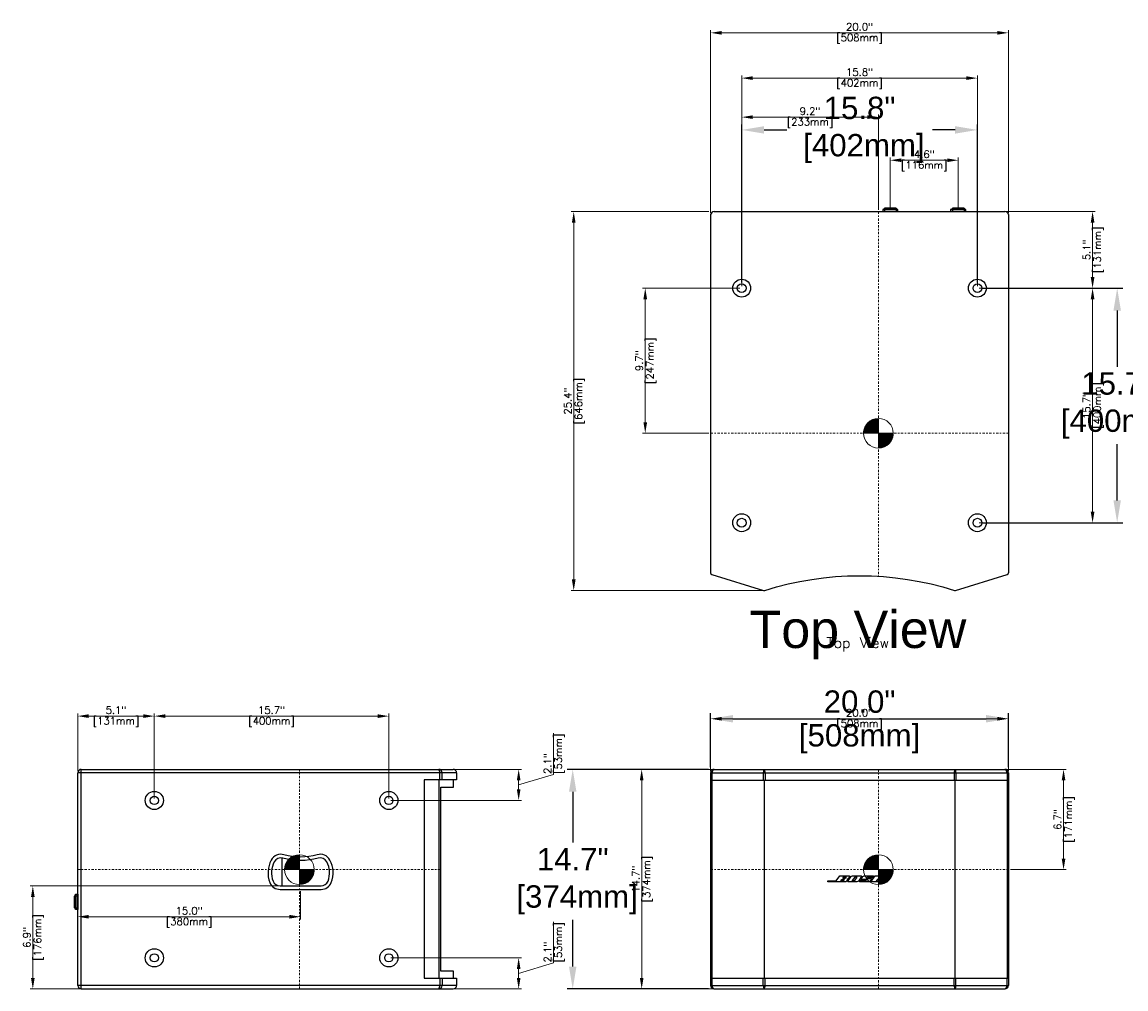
# Model space of a CAD drawing. Extents: x -7 to 141, y 25 to 136.
# Tile 2 of 3: x -7 to 67, y 71 to 136. Entities that reach past the tile are written whole.
import ezdxf
from ezdxf.enums import TextEntityAlignment as Align

# ---------------------------------------------------------------- set-up
doc = ezdxf.new("R2010")
doc.units = 0
doc.header["$LTSCALE"] = 0.125
doc.header["$MEASUREMENT"] = 0
doc.linetypes.add('CENTER', pattern=[2, 1.25, -0.25, 0.25, -0.25])
doc.layers.get('0').update_dxf_attribs({"linetype": 'CONTINUOUS', "lineweight": 5})
doc.layers.get('DEFPOINTS').update_dxf_attribs({"linetype": 'CONTINUOUS'})
for name, color, linetype, lineweight in [('es-device', 1, 'CONTINUOUS', 25), ('ES-DEVICE-WEB', 7, 'CONTINUOUS', 25), ('es-dimension', 7, 'CONTINUOUS', 5), ('ES-DIMENSION-WEB', 7, 'CONTINUOUS', 15), ('es-text', 5, 'CONTINUOUS', 5)]:
    doc.layers.add(name, color=color, linetype=linetype, lineweight=lineweight)
doc.layers.add('ES-TEXT-WEB', color=7, linetype='CONTINUOUS')
doc.styles.get("Standard").update_dxf_attribs({"font": 'txt.shx'})
doc.styles.add('TrueType', font='ARIALUNI.TTF')
doc.dimstyles.get("Standard").update_dxf_attribs({"dimscale": 0, "dimtxt": 0.4925, "dimasz": 0.7425, "dimexe": 0.18, "dimexo": 0.125, "dimgap": 0.1525, "dimtad": 0, "dimdec": 1, "dimzin": 0, "dimdsep": 46, "dimtxsty": 'Standard', "dimcen": 0, "dimclrd": 256, "dimclre": 256, "dimadec": 0, "dimazin": 0, "dimtfac": 1, "dimtdec": 1, "dimtofl": 0, "dimtmove": 1, "dimatfit": 3, "dimfxl": 0, "dimtolj": 1, "dimtzin": 0, "dimlwd": -1, "dimlwe": -1, "dimarcsym": 0})
doc.dimstyles.new('TrueType', dxfattribs={"dimscale": 1.5, "dimtxt": 1, "dimasz": 1, "dimexe": 0.25, "dimexo": 0.25, "dimgap": 0.25, "dimtad": 0, "dimtih": 1, "dimtoh": 1, "dimdec": 1, "dimzin": 0, "dimdsep": 46, "dimtxsty": 'TrueType', "dimcen": 0, "dimadec": 0, "dimazin": 0, "dimtfac": 1, "dimtdec": 1, "dimtofl": 0, "dimtmove": 1, "dimatfit": 3, "dimfxl": 0, "dimtolj": 1, "dimtzin": 0, "dimarcsym": 0})

# ---------------------------------------------------------------- blocks, each defined once
blk = doc.blocks.new('*D0')
at = {"layer": 'DEFPOINTS', "color": 0}
for p in [(59.595, 89.332), (39.595, 85.7), (59.595, 85.7)]:
    blk.add_point(p, dxfattribs=at)
at = {"layer": 'ES-DIMENSION-WEB', "color": 0, "lineweight": -2}
for p, q in [((39.595, 86.075), (39.595, 89.707)), ((59.595, 86.075), (59.595, 89.707)), ((41.095, 89.332), (58.095, 89.332))]:
    blk.add_line(p, q, dxfattribs=at)
at = {"layer": 'ES-DIMENSION-WEB', "color": 0}
for points in [[(41.095, 89.582), (41.095, 89.082), (39.595, 89.332)], [(58.095, 89.582), (58.095, 89.082), (59.595, 89.332)]]:
    blk.add_solid(points, dxfattribs=at)
at = {"layer": 'ES-DIMENSION-WEB', "color": 0, "char_height": 1.5, "attachment_point": 5, "style": 'TrueType'}
for s, insert in [('\\A1;20.0"', (49.595, 90.473)), ('\\A1;[508mm]', (49.595, 87.994))]:
    blk.add_mtext(s, dxfattribs=dict(at, insert=insert))
blk = doc.blocks.new('*D1')
at = {"layer": 'DEFPOINTS', "color": 0}
for p in [(39.831, 85.936), (30.333, 71.196), (39.831, 71.196)]:
    blk.add_point(p, dxfattribs=at)
at = {"layer": 'ES-DIMENSION-WEB', "color": 0, "lineweight": -2}
for p, q in [((39.456, 85.936), (29.958, 85.936)), ((30.333, 84.436), (30.333, 81.016)), ((30.333, 72.696), (30.333, 75.835)), ((39.456, 71.196), (29.958, 71.196))]:
    blk.add_line(p, q, dxfattribs=at)
at = {"layer": 'ES-DIMENSION-WEB', "color": 0}
for points in [[(30.083, 84.436), (30.583, 84.436), (30.333, 85.936)], [(30.083, 72.696), (30.583, 72.696), (30.333, 71.196)]]:
    blk.add_solid(points, dxfattribs=at)
at = {"layer": 'ES-DIMENSION-WEB', "color": 0, "insert": (30.333, 78.425), "char_height": 1.5, "attachment_point": 5, "style": 'TrueType'}
blk.add_mtext('\\A1;14.7"\\P [374mm]', dxfattribs=at)
blk = doc.blocks.new('*D2')
at = {"layer": 'DEFPOINTS', "color": 0}
for p in [(17.987, 89.51), (2.238, 83.849), (17.987, 83.849)]:
    blk.add_point(p, dxfattribs=at)
at = {"layer": 'es-dimension'}
for p, q in [((2.238, 83.974), (2.238, 89.69)), ((17.987, 83.974), (17.987, 89.69)), ((2.981, 89.51), (17.244, 89.51))]:
    blk.add_line(p, q, dxfattribs=at)
for points in [[(2.981, 89.633), (2.981, 89.386), (2.238, 89.51)], [(17.244, 89.633), (17.244, 89.386), (17.987, 89.51)]]:
    blk.add_solid(points, dxfattribs=at)
at = {"layer": 'es-dimension', "color": 0, "char_height": 0.4925, "attachment_point": 5}
for s, insert in [('\\A1;15.7"', (10.112, 89.908)), ('\\A1;[400mm]', (10.112, 89.111))]:
    blk.add_mtext(s, dxfattribs=dict(at, insert=insert))
blk = doc.blocks.new('*D3')
at = {"layer": 'DEFPOINTS', "color": 0}
for p in [(22.301, 85.936), (17.987, 83.849), (26.703, 83.849)]:
    blk.add_point(p, dxfattribs=at)
at = {"layer": 'es-dimension'}
for p, q in [((29.047, 85.596), (29.047, 88.363)), ((22.426, 85.936), (26.883, 85.936)), ((26.703, 84.893), (29.047, 85.596)), ((26.703, 85.193), (26.703, 84.592)), ((18.112, 83.849), (26.883, 83.849))]:
    blk.add_line(p, q, dxfattribs=at)
for points in [[(26.58, 85.193), (26.827, 85.193), (26.703, 85.936)], [(26.58, 84.592), (26.827, 84.592), (26.703, 83.849)]]:
    blk.add_solid(points, dxfattribs=at)
at = {"layer": 'es-dimension', "color": 0, "char_height": 0.4925, "attachment_point": 5, "rotation": 90}
for s, insert in [('\\A1;[53mm]', (29.446, 86.98)), ('\\A1;2.1"', (28.648, 86.323))]:
    blk.add_mtext(s, dxfattribs=dict(at, insert=insert))
blk = doc.blocks.new('*D4')
at = {"layer": 'DEFPOINTS', "color": 0}
for p in [(12.057, 77.873), (-2.903, 76.042), (-2.903, 75.536)]:
    blk.add_point(p, dxfattribs=at)
at = {"layer": 'es-dimension'}
for p, q in [((12.057, 77.748), (12.057, 75.862)), ((-2.903, 75.661), (-2.903, 76.222)), ((11.315, 76.042), (-2.161, 76.042))]:
    blk.add_line(p, q, dxfattribs=at)
for points in [[(-2.161, 76.165), (-2.161, 75.918), (-2.903, 76.042)], [(11.315, 76.165), (11.315, 75.918), (12.057, 76.042)]]:
    blk.add_solid(points, dxfattribs=at)
at = {"layer": 'es-dimension', "color": 0, "char_height": 0.4925, "attachment_point": 5}
for s, insert in [('\\A1;15.0"', (4.577, 76.44)), ('\\A1;[380mm]', (4.577, 75.643))]:
    blk.add_mtext(s, dxfattribs=dict(at, insert=insert))
blk = doc.blocks.new('*D5')
at = {"layer": 'DEFPOINTS', "color": 0}
for p in [(12.057, 78.109), (-5.92, 71.196), (-2.667, 71.196)]:
    blk.add_point(p, dxfattribs=at)
at = {"layer": 'es-dimension'}
for p, q in [((11.932, 78.109), (-6.1, 78.109)), ((-5.92, 77.367), (-5.92, 71.938)), ((-2.792, 71.196), (-6.1, 71.196))]:
    blk.add_line(p, q, dxfattribs=at)
for points in [[(-6.044, 77.367), (-5.797, 77.367), (-5.92, 78.109)], [(-6.044, 71.938), (-5.797, 71.938), (-5.92, 71.196)]]:
    blk.add_solid(points, dxfattribs=at)
at = {"layer": 'es-dimension', "color": 0, "char_height": 0.4925, "attachment_point": 5, "rotation": 90}
for s, insert in [('\\A1;[176mm]', (-5.522, 74.653)), ('\\A1;6.9"', (-6.319, 74.653))]:
    blk.add_mtext(s, dxfattribs=dict(at, insert=insert))
blk = doc.blocks.new('COG')
h = blk.add_hatch()
h.set_pattern_fill('ANSI31', color=256, scale=0.1, style=0)
h.set_pattern_definition([(45, (41.252907, -178.948929), (-0.0088388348, 0.0088388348), [])])
h.paths.add_polyline_path([(0.707, 0.707, 0.198912), (0, 1), (0, 0)])
h.paths.add_polyline_path([(0, 1, 0.198912), (-0.707, 0.707), (0, 0)])
h.paths.add_polyline_path([(0, 0), (-0.707, -0.707, 0.198912), (0, -1)])
h.paths.add_polyline_path([(0, 0), (0, -1, 0.198912), (0.707, -0.707)])
for p, q in [((-0.707, -0.707), (0.707, 0.707)), ((0.707, -0.707), (-0.707, 0.707))]:
    blk.add_line(p, q)
blk.add_circle((0, 0), 1)
blk = doc.blocks.new('*D7')
at = {"layer": 'DEFPOINTS', "color": 0}
for p in [(57.508, 128.863), (41.681, 118.24), (57.508, 118.24)]:
    blk.add_point(p, dxfattribs=at)
at = {"layer": 'ES-DIMENSION-WEB', "color": 0, "lineweight": -2}
for p, q in [((41.681, 118.615), (41.681, 129.238)), ((57.508, 118.615), (57.508, 129.238)), ((43.181, 128.863), (44.704, 128.863)), ((56.008, 128.863), (54.485, 128.863))]:
    blk.add_line(p, q, dxfattribs=at)
at = {"layer": 'ES-DIMENSION-WEB', "color": 0}
for points in [[(43.181, 129.113), (43.181, 128.613), (41.681, 128.863)], [(56.008, 129.113), (56.008, 128.613), (57.508, 128.863)]]:
    blk.add_solid(points, dxfattribs=at)
at = {"layer": 'ES-DIMENSION-WEB', "color": 0, "insert": (49.595, 128.863), "char_height": 1.5, "attachment_point": 5, "style": 'TrueType'}
blk.add_mtext('\\A1;15.8"\\P [402mm]', dxfattribs=at)
blk = doc.blocks.new('*D8')
at = {"layer": 'DEFPOINTS', "color": 0}
for p in [(57.508, 118.24), (57.508, 102.492), (66.893, 102.492)]:
    blk.add_point(p, dxfattribs=at)
at = {"layer": 'ES-DIMENSION-WEB', "color": 0, "lineweight": -2}
for p, q in [((57.883, 118.24), (67.268, 118.24)), ((66.893, 116.74), (66.893, 112.957)), ((66.893, 103.992), (66.893, 107.775)), ((57.883, 102.492), (67.268, 102.492))]:
    blk.add_line(p, q, dxfattribs=at)
at = {"layer": 'ES-DIMENSION-WEB', "color": 0}
for points in [[(66.643, 116.74), (67.143, 116.74), (66.893, 118.24)], [(66.643, 103.992), (67.143, 103.992), (66.893, 102.492)]]:
    blk.add_solid(points, dxfattribs=at)
at = {"layer": 'ES-DIMENSION-WEB', "color": 0, "insert": (66.893, 110.366), "char_height": 1.5, "attachment_point": 5, "style": 'TrueType'}
blk.add_mtext('\\A1;15.7"\\P [400mm]', dxfattribs=at)
blk = doc.blocks.new('*D9')
at = {"layer": 'DEFPOINTS', "color": 0}
for p in [(-2.903, 89.51), (-2.903, 85.7), (2.238, 83.849)]:
    blk.add_point(p, dxfattribs=at)
at = {"layer": 'es-dimension'}
for p, q in [((-2.903, 85.825), (-2.903, 89.69)), ((2.238, 83.974), (2.238, 89.69)), ((1.496, 89.51), (-2.161, 89.51))]:
    blk.add_line(p, q, dxfattribs=at)
for points in [[(-2.161, 89.633), (-2.161, 89.386), (-2.903, 89.51)], [(1.496, 89.633), (1.496, 89.386), (2.238, 89.51)]]:
    blk.add_solid(points, dxfattribs=at)
at = {"layer": 'es-dimension', "color": 0, "char_height": 0.4925, "attachment_point": 5}
for s, insert in [('\\A1;5.1"', (-0.332, 89.908)), ('\\A1;[131mm]', (-0.332, 89.111))]:
    blk.add_mtext(s, dxfattribs=dict(at, insert=insert))
blk = doc.blocks.new('*D10')
at = {"layer": 'DEFPOINTS', "color": 0}
for p in [(17.987, 73.282), (26.703, 73.282), (22.301, 71.196)]:
    blk.add_point(p, dxfattribs=at)
at = {"layer": 'es-dimension'}
for p, q in [((29.047, 72.942), (29.047, 75.71)), ((18.112, 73.282), (26.883, 73.282)), ((26.703, 72.239), (29.047, 72.942)), ((26.703, 71.938), (26.703, 72.54)), ((22.426, 71.196), (26.883, 71.196))]:
    blk.add_line(p, q, dxfattribs=at)
for points in [[(26.58, 72.54), (26.827, 72.54), (26.703, 73.282)], [(26.58, 71.938), (26.827, 71.938), (26.703, 71.196)]]:
    blk.add_solid(points, dxfattribs=at)
at = {"layer": 'es-dimension', "color": 0, "char_height": 0.4925, "attachment_point": 5, "rotation": 90}
for s, insert in [('\\A1;[53mm]', (29.446, 74.326)), ('\\A1;2.1"', (28.648, 73.669))]:
    blk.add_mtext(s, dxfattribs=dict(at, insert=insert))
blk = doc.blocks.new('NL-4-side')
for p, q in [((-0.512, 0.135), (0.512, 0.135)), ((-0.396, 0.149), (-0.396, 0)), ((0.39, 0.225), (-0.39, 0.225)), ((0.396, 0.149), (0.396, 0))]:
    blk.add_line(p, q)
at = {"flags": 128}
blk.add_lwpolyline([(-0.512, 0), (0.512, 0), (0.512, 0.135, 0.414214), (0.499, 0.149), (-0.499, 0.149, 0.414214), (-0.512, 0.135)], format="xyb", close=True, dxfattribs=at)
blk.add_lwpolyline([(-0.39, 0.149), (-0.39, 0.225, -0.414214), (-0.383, 0.231), (0.383, 0.231, -0.414214), (0.39, 0.225), (0.39, 0.149)], format="xyb", dxfattribs=at)
blk = doc.blocks.new('*D26')
at = {"layer": 'DEFPOINTS', "color": 0}
for p in [(59.595, 89.332), (39.595, 85.7), (59.595, 85.7)]:
    blk.add_point(p, dxfattribs=at)
at = {"layer": 'es-dimension'}
for p, q in [((39.595, 85.825), (39.595, 89.512)), ((40.337, 89.332), (58.852, 89.332)), ((59.595, 85.825), (59.595, 89.512))]:
    blk.add_line(p, q, dxfattribs=at)
for points in [[(40.337, 89.455), (40.337, 89.208), (39.595, 89.332)], [(58.852, 89.455), (58.852, 89.208), (59.595, 89.332)]]:
    blk.add_solid(points, dxfattribs=at)
at = {"layer": 'es-dimension', "color": 0, "char_height": 0.4925, "attachment_point": 5}
for s, insert in [('\\A1;20.0"', (49.595, 89.73)), ('\\A1;[508mm]', (49.595, 88.933))]:
    blk.add_mtext(s, dxfattribs=dict(at, insert=insert))
blk = doc.blocks.new('*D27')
at = {"layer": 'DEFPOINTS', "color": 0}
for p in [(39.831, 85.936), (34.964, 71.196), (39.831, 71.196)]:
    blk.add_point(p, dxfattribs=at)
at = {"layer": 'es-dimension'}
for p, q in [((39.706, 85.936), (34.784, 85.936)), ((34.964, 85.193), (34.964, 71.938)), ((39.706, 71.196), (34.784, 71.196))]:
    blk.add_line(p, q, dxfattribs=at)
for points in [[(34.84, 85.193), (35.088, 85.193), (34.964, 85.936)], [(34.84, 71.938), (35.088, 71.938), (34.964, 71.196)]]:
    blk.add_solid(points, dxfattribs=at)
at = {"layer": 'es-dimension', "color": 0, "char_height": 0.4925, "attachment_point": 5, "rotation": 90}
for s, insert in [('\\A1;14.7"', (34.565, 78.566)), ('\\A1;[374mm]', (35.363, 78.566))]:
    blk.add_mtext(s, dxfattribs=dict(at, insert=insert))
blk = doc.blocks.new('*D28')
at = {"layer": 'DEFPOINTS', "color": 0}
for p in [(57.508, 132.342), (41.681, 118.24), (57.508, 118.24)]:
    blk.add_point(p, dxfattribs=at)
at = {"layer": 'es-dimension'}
for p, q in [((41.681, 118.365), (41.681, 132.522)), ((42.424, 132.342), (56.765, 132.342)), ((57.508, 118.365), (57.508, 132.522))]:
    blk.add_line(p, q, dxfattribs=at)
for points in [[(42.424, 132.466), (42.424, 132.218), (41.681, 132.342)], [(56.765, 132.466), (56.765, 132.218), (57.508, 132.342)]]:
    blk.add_solid(points, dxfattribs=at)
at = {"layer": 'es-dimension', "color": 0, "char_height": 0.4925, "attachment_point": 5}
for s, insert in [('\\A1;15.8"', (49.595, 132.741)), ('\\A1;[402mm]', (49.595, 131.943))]:
    blk.add_mtext(s, dxfattribs=dict(at, insert=insert))
blk = doc.blocks.new('*D29')
at = {"layer": 'DEFPOINTS', "color": 0}
for p in [(59.595, 135.381), (39.595, 123.176), (59.595, 123.176)]:
    blk.add_point(p, dxfattribs=at)
at = {"layer": 'es-dimension'}
for p, q in [((39.595, 123.301), (39.595, 135.561)), ((40.337, 135.381), (58.852, 135.381)), ((59.595, 123.301), (59.595, 135.561))]:
    blk.add_line(p, q, dxfattribs=at)
for points in [[(40.337, 135.504), (40.337, 135.257), (39.595, 135.381)], [(58.852, 135.504), (58.852, 135.257), (59.595, 135.381)]]:
    blk.add_solid(points, dxfattribs=at)
at = {"layer": 'es-dimension', "color": 0, "char_height": 0.4925, "attachment_point": 5}
for s, insert in [('\\A1;20.0"', (49.595, 135.779)), ('\\A1;[508mm]', (49.595, 134.982))]:
    blk.add_mtext(s, dxfattribs=dict(at, insert=insert))
blk = doc.blocks.new('*D30')
at = {"layer": 'DEFPOINTS', "color": 0}
for p in [(39.595, 123.382), (30.4, 97.941), (43.192, 97.941)]:
    blk.add_point(p, dxfattribs=at)
at = {"layer": 'es-dimension'}
for p, q in [((39.47, 123.382), (30.22, 123.382)), ((30.4, 122.639), (30.4, 98.683)), ((43.067, 97.941), (30.22, 97.941))]:
    blk.add_line(p, q, dxfattribs=at)
for points in [[(30.276, 122.639), (30.524, 122.639), (30.4, 123.382)], [(30.276, 98.683), (30.524, 98.683), (30.4, 97.941)]]:
    blk.add_solid(points, dxfattribs=at)
at = {"layer": 'es-dimension', "color": 0, "char_height": 0.4925, "attachment_point": 5, "rotation": 90}
for s, insert in [('\\A1;[646mm]', (30.799, 110.661)), ('\\A1;25.4"', (30.001, 110.661))]:
    blk.add_mtext(s, dxfattribs=dict(at, insert=insert))
blk = doc.blocks.new('*D31')
at = {"layer": 'DEFPOINTS', "color": 0}
for p in [(57.508, 123.382), (65.242, 123.382), (57.508, 118.24)]:
    blk.add_point(p, dxfattribs=at)
at = {"layer": 'es-dimension'}
for p, q in [((57.633, 123.382), (65.422, 123.382)), ((65.242, 118.983), (65.242, 122.639)), ((57.633, 118.24), (65.422, 118.24))]:
    blk.add_line(p, q, dxfattribs=at)
for points in [[(65.118, 122.639), (65.366, 122.639), (65.242, 123.382)], [(65.118, 118.983), (65.366, 118.983), (65.242, 118.24)]]:
    blk.add_solid(points, dxfattribs=at)
at = {"layer": 'es-dimension', "color": 0, "char_height": 0.4925, "attachment_point": 5, "rotation": 90}
for s, insert in [('\\A1;[131mm]', (65.641, 120.811)), ('\\A1;5.1"', (64.843, 120.811))]:
    blk.add_mtext(s, dxfattribs=dict(at, insert=insert))
blk = doc.blocks.new('*D32')
at = {"layer": 'DEFPOINTS', "color": 0}
for p in [(57.508, 118.24), (57.508, 102.492), (65.242, 102.492)]:
    blk.add_point(p, dxfattribs=at)
at = {"layer": 'es-dimension'}
for p, q in [((57.633, 118.24), (65.422, 118.24)), ((65.242, 117.498), (65.242, 103.235)), ((57.633, 102.492), (65.422, 102.492))]:
    blk.add_line(p, q, dxfattribs=at)
for points in [[(65.118, 117.498), (65.366, 117.498), (65.242, 118.24)], [(65.118, 103.235), (65.366, 103.235), (65.242, 102.492)]]:
    blk.add_solid(points, dxfattribs=at)
at = {"layer": 'es-dimension', "color": 0, "char_height": 0.4925, "attachment_point": 5, "rotation": 90}
for s, insert in [('\\A1;[400mm]', (65.641, 110.366)), ('\\A1;15.7"', (64.843, 110.366))]:
    blk.add_mtext(s, dxfattribs=dict(at, insert=insert))
blk = doc.blocks.new('*D36')
at = {"layer": 'DEFPOINTS', "color": 0}
for p in [(41.681, 118.24), (35.204, 108.498), (39.595, 108.498)]:
    blk.add_point(p, dxfattribs=at)
at = {"layer": 'es-dimension'}
for p, q in [((41.556, 118.24), (35.024, 118.24)), ((35.204, 117.498), (35.204, 109.241)), ((39.47, 108.498), (35.024, 108.498))]:
    blk.add_line(p, q, dxfattribs=at)
for points in [[(35.08, 117.498), (35.328, 117.498), (35.204, 118.24)], [(35.08, 109.241), (35.328, 109.241), (35.204, 108.498)]]:
    blk.add_solid(points, dxfattribs=at)
at = {"layer": 'es-dimension', "color": 0, "char_height": 0.4925, "attachment_point": 5, "rotation": 90}
for s, insert in [('\\A1;[247mm]', (35.603, 113.369)), ('\\A1;9.7"', (34.805, 113.369))]:
    blk.add_mtext(s, dxfattribs=dict(at, insert=insert))
blk = doc.blocks.new('*D37')
at = {"layer": 'DEFPOINTS', "color": 0}
for p in [(50.859, 129.721), (41.681, 123.382), (50.859, 123.382)]:
    blk.add_point(p, dxfattribs=at)
at = {"layer": 'es-dimension'}
for p, q in [((41.681, 123.507), (41.681, 129.901)), ((42.424, 129.721), (50.116, 129.721)), ((50.859, 123.507), (50.859, 129.901))]:
    blk.add_line(p, q, dxfattribs=at)
for points in [[(42.424, 129.845), (42.424, 129.597), (41.681, 129.721)], [(50.116, 129.845), (50.116, 129.597), (50.859, 129.721)]]:
    blk.add_solid(points, dxfattribs=at)
at = {"layer": 'es-dimension', "color": 0, "char_height": 0.4925, "attachment_point": 5}
for s, insert in [('\\A1;9.2"', (46.27, 130.12)), ('\\A1;[233mm]', (46.27, 129.322))]:
    blk.add_mtext(s, dxfattribs=dict(at, insert=insert))
blk = doc.blocks.new('*D38')
at = {"layer": 'DEFPOINTS', "color": 0}
for p in [(59.358, 85.936), (59.595, 79.202), (63.293, 79.202)]:
    blk.add_point(p, dxfattribs=at)
at = {"layer": 'es-dimension'}
for p, q in [((59.483, 85.936), (63.473, 85.936)), ((63.293, 85.193), (63.293, 79.945)), ((59.72, 79.202), (63.473, 79.202))]:
    blk.add_line(p, q, dxfattribs=at)
for points in [[(63.169, 85.193), (63.417, 85.193), (63.293, 85.936)], [(63.169, 79.945), (63.417, 79.945), (63.293, 79.202)]]:
    blk.add_solid(points, dxfattribs=at)
at = {"layer": 'es-dimension', "color": 0, "char_height": 0.4925, "attachment_point": 5, "rotation": 90}
for s, insert in [('\\A1;[171mm]', (63.692, 82.569)), ('\\A1;6.7"', (62.894, 82.569))]:
    blk.add_mtext(s, dxfattribs=dict(at, insert=insert))
blk = doc.blocks.new('*D39')
at = {"layer": 'DEFPOINTS', "color": 0}
for p in [(56.224, 126.827), (51.658, 123.382), (56.224, 123.382)]:
    blk.add_point(p, dxfattribs=at)
at = {"layer": 'es-dimension'}
for p, q in [((51.658, 123.507), (51.658, 127.007)), ((52.4, 126.827), (55.482, 126.827)), ((56.224, 123.507), (56.224, 127.007))]:
    blk.add_line(p, q, dxfattribs=at)
for points in [[(52.4, 126.951), (52.4, 126.704), (51.658, 126.827)], [(55.482, 126.951), (55.482, 126.704), (56.224, 126.827)]]:
    blk.add_solid(points, dxfattribs=at)
at = {"layer": 'es-dimension', "color": 0, "char_height": 0.4925, "attachment_point": 5}
for s, insert in [('\\A1;4.6"', (53.941, 127.226)), ('\\A1;[116mm]', (53.941, 126.429))]:
    blk.add_mtext(s, dxfattribs=dict(at, insert=insert))

msp = doc.modelspace()

# ---------------------------------------------------------------- linework, layer by layer
at = {"linetype": 'CENTER'}
for p, q in [((50.859, 123.382), (50.859, 98.935)), ((39.595, 108.498), (59.595, 108.498)), ((11.98, 71.196), (11.98, 85.936)), ((50.859, 85.936), (50.859, 71.196)), ((-2.903, 79.202), (21.481, 79.202)), ((39.595, 79.202), (59.595, 79.202))]:
    msp.add_line(p, q, dxfattribs=at)
at = {"layer": 'es-device'}
for p, q in [((39.595, 123.176), (39.595, 99.709)), ((39.83, 123.382), (59.36, 123.382)), ((59.595, 123.176), (59.595, 99.709)), ((39.595, 99.709), (39.595, 99.12)), ((59.595, 99.709), (59.595, 99.12)), ((22.537, 85.7), (-2.903, 85.7)), ((-2.903, 71.432), (-2.903, 85.7)), ((-2.669, 85.936), (22.301, 85.936)), ((-2.669, 71.196), (-2.669, 85.936)), ((21.411, 85.223), (21.411, 85.7)), ((21.562, 85.223), (21.562, 85.7)), ((22.537, 85.7), (22.537, 85.223)), ((39.595, 85.7), (39.595, 71.432)), ((39.595, 85.7), (59.595, 85.7)), ((39.683, 85.7), (39.683, 85.208)), ((39.831, 85.936), (59.358, 85.936)), ((43.129, 85.7), (43.129, 85.208)), ((43.254, 85.7), (43.254, 85.208)), ((55.943, 85.7), (55.943, 85.208)), ((56.067, 85.7), (56.067, 85.208)), ((59.506, 85.7), (59.506, 85.208)), ((59.595, 85.7), (59.595, 71.432)), ((22.537, 85.223), (20.347, 85.223)), ((20.347, 85.223), (20.347, 71.908)), ((21.356, 71.908), (21.356, 85.223)), ((39.595, 85.208), (59.595, 85.208)), ((39.683, 85.208), (39.683, 71.924)), ((43.192, 85.208), (43.192, 71.924)), ((55.998, 85.208), (55.998, 71.924)), ((59.506, 85.208), (59.506, 71.924)), ((10.81, 79.992), (10.81, 78.109)), ((20.347, 71.908), (22.537, 71.908)), ((21.411, 71.908), (21.411, 71.432)), ((21.562, 71.908), (21.562, 71.432)), ((22.537, 71.908), (22.537, 71.432)), ((39.595, 71.924), (59.595, 71.924)), ((39.683, 71.924), (39.683, 71.432)), ((39.683, 71.432), (39.683, 71.924)), ((43.129, 71.432), (43.129, 71.924)), ((43.254, 71.432), (43.254, 71.924)), ((55.943, 71.432), (55.943, 71.924)), ((56.067, 71.432), (56.067, 71.924)), ((59.506, 71.432), (59.506, 71.924)), ((22.537, 71.432), (-2.903, 71.432)), ((-2.669, 71.196), (22.301, 71.196)), ((39.595, 71.432), (59.595, 71.432)), ((39.831, 71.196), (59.358, 71.196))]:
    msp.add_line(p, q, dxfattribs=at)
for points in [[(39.595, 99.12, 0.326191), (39.677, 99.008), (43.154, 97.947, 0.162918), (43.229, 97.947, -0.155264), (55.96, 97.947, 0.164351), (56.035, 97.947), (59.514, 99.008, 0.32213), (59.595, 99.12, -1.149189)], [(10.679, 77.873), (13.435, 77.873, 0.308511), (14.121, 78.34, 0.22131), (14.027, 79.849, 0.352461), (13.175, 80.205, -0.141987), (10.939, 80.205, 0.352455), (10.087, 79.849, 0.221317), (9.994, 78.34, 0.308504), (10.679, 77.873, -0.133569)]]:
    msp.add_lwpolyline(points, format="xyb", dxfattribs=at)
msp.add_lwpolyline([(22.322, 71.908), (22.322, 72.381), (21.481, 72.381), (21.481, 84.751), (22.322, 84.751), (22.322, 85.223)], dxfattribs=at)
for points in [[(10.679, 78.109), (13.435, 78.109, 0.308511), (13.901, 78.427, 0.22131), (13.82, 79.736, 0.352461), (13.241, 79.978, -0.141987), (10.874, 79.978, 0.352455), (10.295, 79.736, 0.221317), (10.214, 78.427, 0.308502)], [(47.473, 78.449), (48.026, 78.449), (48.264, 78.78), (48.91, 78.78, -0.582149), (48.937, 78.732), (48.856, 78.62, -0.243338), (48.779, 78.587, -0.493571), (48.795, 78.532), (48.715, 78.423, -0.251499), (48.63, 78.387), (47.473, 78.387)], [(48.531, 78.714), (48.67, 78.714, -0.654131), (48.69, 78.691), (48.659, 78.642, -0.288247), (48.613, 78.619), (48.466, 78.619)], [(49.112, 78.779), (49.709, 78.779, -0.593511), (49.732, 78.739), (49.52, 78.44, -0.174943), (49.406, 78.385), (48.849, 78.385, -0.712554), (48.821, 78.449), (49.016, 78.723, -0.162941)], [(49.203, 78.449), (49.145, 78.449, -0.57514), (49.13, 78.473), (49.289, 78.693, -0.239746), (49.33, 78.714), (49.389, 78.714, -0.581971), (49.408, 78.69), (49.25, 78.472, -0.257206)], [(50.075, 78.549), (49.753, 78.549, -0.443286), (49.722, 78.602), (49.816, 78.733, -0.189474), (49.902, 78.779), (50.509, 78.779, -0.617916), (50.525, 78.747), (50.475, 78.67), (50.161, 78.67), (50.183, 78.703, 0.579685), (50.178, 78.714), (50.144, 78.714, 0.18672), (50.106, 78.699), (50.045, 78.618), (50.374, 78.618, -0.611534), (50.401, 78.571), (50.303, 78.433, -0.181909), (50.204, 78.387), (49.629, 78.387, -0.589848), (49.598, 78.43), (49.645, 78.496), (49.957, 78.496), (49.943, 78.476, 0.536933), (49.954, 78.456), (49.987, 78.456, 0.257212), (50.017, 78.469)], [(48.41, 78.545), (48.549, 78.545, -0.654131), (48.569, 78.522), (48.538, 78.473, -0.288247), (48.493, 78.451), (48.345, 78.451)]]:
    msp.add_lwpolyline(points, format="xyb", close=True, dxfattribs=at)
msp.add_lwpolyline([(50.641, 78.779), (51.661, 78.779), (51.661, 78.72), (50.908, 78.72), (50.836, 78.617), (51.231, 78.617), (51.184, 78.549), (50.788, 78.549), (50.713, 78.451), (51.114, 78.451), (51.066, 78.387), (50.361, 78.387)], close=True, dxfattribs=at)
for centre, radius in [((41.681, 118.24), 0.601), ((57.508, 118.24), 0.601), ((41.681, 118.24), 0.296), ((57.508, 118.24), 0.296), ((41.681, 102.492), 0.601), ((57.508, 102.492), 0.601), ((41.681, 102.492), 0.296), ((57.508, 102.492), 0.296), ((2.238, 83.849), 0.61), ((2.238, 83.849), 0.276), ((17.987, 83.849), 0.61), ((17.987, 83.849), 0.276), ((2.238, 73.282), 0.61), ((2.238, 73.282), 0.276), ((17.987, 73.282), 0.61), ((17.987, 73.282), 0.276)]:
    msp.add_circle(centre, radius, dxfattribs=at)
for centre, radius, start, end in [((39.829, 123.145), 0.236, 90, 172.48975), ((59.36, 123.145), 0.236, 7.51025, 90), ((-2.667, 85.7), 0.236, 90.00284, 180.00049), ((21.335, 85.709), 0.227, 357.62198, 89.57359), ((20.598, 85.573), 0.824, 8.83519, 26.13198), ((22.301, 85.7), 0.236, 0, 90), ((39.831, 85.7), 0.236, 90, 180), ((39.992, 85.671), 0.31, 121.31668, 174.70551), ((43.624, 85.695), 0.495, 150.88514, 179.4807), ((42.759, 85.695), 0.495, 0.5193, 29.11486), ((56.437, 85.695), 0.495, 150.88514, 179.4807), ((55.573, 85.695), 0.495, 0.5193, 29.11486), ((59.358, 85.7), 0.236, 0, 90), ((59.197, 85.671), 0.31, 5.29449, 58.68332), ((-2.667, 71.432), 0.236, 180, 270), ((21.335, 71.423), 0.227, 270.42641, 2.37802), ((20.598, 71.559), 0.824, 333.86802, 351.16481), ((22.301, 71.432), 0.236, 270, 0), ((39.831, 71.432), 0.236, 180, 270), ((39.992, 71.461), 0.31, 185.29449, 238.68332), ((43.624, 71.437), 0.495, 180.5193, 209.11486), ((42.759, 71.437), 0.495, 330.88514, 359.4807), ((56.437, 71.437), 0.495, 180.5193, 209.11486), ((55.573, 71.437), 0.495, 330.88514, 359.4807), ((59.358, 71.432), 0.236, 270, 0), ((59.197, 71.461), 0.31, 301.31668, 354.70551)]:
    msp.add_arc(centre, radius, start, end, dxfattribs=at)
at = {"layer": 'ES-DEVICE-WEB'}
for p, q in [((39.595, 123.176), (39.595, 99.709)), ((39.83, 123.382), (59.36, 123.382)), ((59.595, 123.176), (59.595, 99.709)), ((39.595, 99.709), (39.595, 99.12)), ((59.595, 99.709), (59.595, 99.12)), ((39.595, 85.7), (39.595, 71.432)), ((39.595, 85.7), (59.595, 85.7)), ((39.683, 85.7), (39.683, 85.208)), ((39.831, 85.936), (59.358, 85.936)), ((43.129, 85.7), (43.129, 85.208)), ((43.254, 85.7), (43.254, 85.208)), ((55.943, 85.7), (55.943, 85.208)), ((56.067, 85.7), (56.067, 85.208)), ((59.506, 85.7), (59.506, 85.208)), ((59.595, 85.7), (59.595, 71.432)), ((39.595, 85.208), (59.595, 85.208)), ((39.683, 85.208), (39.683, 71.924)), ((43.192, 85.208), (43.192, 71.924)), ((55.998, 85.208), (55.998, 71.924)), ((59.506, 85.208), (59.506, 71.924)), ((39.595, 71.924), (59.595, 71.924)), ((39.683, 71.924), (39.683, 71.432)), ((39.683, 71.432), (39.683, 71.924)), ((43.129, 71.432), (43.129, 71.924)), ((43.254, 71.432), (43.254, 71.924)), ((55.943, 71.432), (55.943, 71.924)), ((56.067, 71.432), (56.067, 71.924)), ((59.506, 71.432), (59.506, 71.924)), ((39.595, 71.432), (59.595, 71.432)), ((39.831, 71.196), (59.358, 71.196))]:
    msp.add_line(p, q, dxfattribs=at)
msp.add_lwpolyline([(39.595, 99.12, 0.326191), (39.677, 99.008), (43.154, 97.947, 0.162918), (43.229, 97.947, -0.155264), (55.96, 97.947, 0.164351), (56.035, 97.947), (59.514, 99.008, 0.32213), (59.595, 99.12, -1.149189)], format="xyb", dxfattribs=at)
for points in [[(47.473, 78.449), (48.026, 78.449), (48.264, 78.78), (48.91, 78.78, -0.582149), (48.937, 78.732), (48.856, 78.62, -0.243338), (48.779, 78.587, -0.493571), (48.795, 78.532), (48.715, 78.423, -0.251499), (48.63, 78.387), (47.473, 78.387)], [(48.531, 78.714), (48.67, 78.714, -0.654131), (48.69, 78.691), (48.659, 78.642, -0.288247), (48.613, 78.619), (48.466, 78.619)], [(49.112, 78.779), (49.709, 78.779, -0.593511), (49.732, 78.739), (49.52, 78.44, -0.174943), (49.406, 78.385), (48.849, 78.385, -0.712554), (48.821, 78.449), (49.016, 78.723, -0.162941)], [(49.203, 78.449), (49.145, 78.449, -0.57514), (49.13, 78.473), (49.289, 78.693, -0.239746), (49.33, 78.714), (49.389, 78.714, -0.581971), (49.408, 78.69), (49.25, 78.472, -0.257206)], [(50.075, 78.549), (49.753, 78.549, -0.443286), (49.722, 78.602), (49.816, 78.733, -0.189474), (49.902, 78.779), (50.509, 78.779, -0.617916), (50.525, 78.747), (50.475, 78.67), (50.161, 78.67), (50.183, 78.703, 0.579685), (50.178, 78.714), (50.144, 78.714, 0.18672), (50.106, 78.699), (50.045, 78.618), (50.374, 78.618, -0.611534), (50.401, 78.571), (50.303, 78.433, -0.181909), (50.204, 78.387), (49.629, 78.387, -0.589848), (49.598, 78.43), (49.645, 78.496), (49.957, 78.496), (49.943, 78.476, 0.536933), (49.954, 78.456), (49.987, 78.456, 0.257212), (50.017, 78.469)], [(48.41, 78.545), (48.549, 78.545, -0.654131), (48.569, 78.522), (48.538, 78.473, -0.288247), (48.493, 78.451), (48.345, 78.451)]]:
    msp.add_lwpolyline(points, format="xyb", close=True, dxfattribs=at)
msp.add_lwpolyline([(50.641, 78.779), (51.661, 78.779), (51.661, 78.72), (50.908, 78.72), (50.836, 78.617), (51.231, 78.617), (51.184, 78.549), (50.788, 78.549), (50.713, 78.451), (51.114, 78.451), (51.066, 78.387), (50.361, 78.387)], close=True, dxfattribs=at)
for centre, radius in [((41.681, 118.24), 0.601), ((57.508, 118.24), 0.601), ((41.681, 118.24), 0.296), ((57.508, 118.24), 0.296), ((41.681, 102.492), 0.601), ((57.508, 102.492), 0.601), ((41.681, 102.492), 0.296), ((57.508, 102.492), 0.296)]:
    msp.add_circle(centre, radius, dxfattribs=at)
for centre, radius, start, end in [((39.829, 123.145), 0.236, 90, 172.48975), ((59.36, 123.145), 0.236, 7.51025, 90), ((39.831, 85.7), 0.236, 90, 180), ((39.992, 85.671), 0.31, 121.31668, 174.70551), ((43.624, 85.695), 0.495, 150.88514, 179.4807), ((42.759, 85.695), 0.495, 0.5193, 29.11486), ((56.437, 85.695), 0.495, 150.88514, 179.4807), ((55.573, 85.695), 0.495, 0.5193, 29.11486), ((59.358, 85.7), 0.236, 0, 90), ((59.197, 85.671), 0.31, 5.29449, 58.68332), ((39.831, 71.432), 0.236, 180, 270), ((39.992, 71.461), 0.31, 185.29449, 238.68332), ((43.624, 71.437), 0.495, 180.5193, 209.11486), ((42.759, 71.437), 0.495, 330.88514, 359.4807), ((56.437, 71.437), 0.495, 180.5193, 209.11486), ((55.573, 71.437), 0.495, 330.88514, 359.4807), ((59.358, 71.432), 0.236, 270, 0), ((59.197, 71.461), 0.31, 301.31668, 354.70551)]:
    msp.add_arc(centre, radius, start, end, dxfattribs=at)

# ---------------------------------------------------------------- block references
for p, rotation in [((50.859, 108.498), 44.99999999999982), ((11.98, 79.202), 44.99999999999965), ((50.859, 79.202), 44.99999999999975)]:
    msp.add_blockref('COG', p, dxfattribs=dict(rotation=rotation))
at = {"layer": 'es-device'}
for p in [(51.658, 123.382), (56.224, 123.382)]:
    msp.add_blockref('NL-4-side', p, dxfattribs=at)
at = {"layer": 'es-device', "xscale": -1, "rotation": 90}
msp.add_blockref('NL-4-side', (-2.903, 77.038), dxfattribs=at)
at = {"layer": 'ES-DEVICE-WEB'}
for p in [(51.658, 123.382), (56.224, 123.382)]:
    msp.add_blockref('NL-4-side', p, dxfattribs=at)

# ---------------------------------------------------------------- texts
at = {"layer": 'es-text'}
msp.add_text('Top View', height=0.6985, dxfattribs=at).set_placement((49.483, 94.083), align=Align.CENTER)
at = {"layer": 'ES-TEXT-WEB', "style": 'TrueType'}
msp.add_text('Top View', height=2.5, dxfattribs=at).set_placement((49.483, 94.083), align=Align.CENTER)

# ---------------------------------------------------------------- dimensions: what is measured, and where the dimension line sits
at = {"layer": 'es-dimension'}
for base, p1, p2, picture, middle in [((59.595, 135.381), (39.595, 123.176), (59.595, 123.176), '*D29', (49.595, 135.381)), ((57.508, 132.342), (41.681, 118.24), (57.508, 118.24), '*D28', (49.595, 132.342)), ((50.859, 129.721), (41.681, 123.382), (50.859, 123.382), '*D37', (46.27, 129.721)), ((56.224, 126.827), (51.658, 123.382), (56.224, 123.382), '*D39', (53.941, 126.827)), ((17.987, 89.51), (2.238, 83.849), (17.987, 83.849), '*D2', (10.112, 89.51)), ((59.595, 89.332), (39.595, 85.7), (59.595, 85.7), '*D26', (49.595, 89.332))]:
    dim = msp.add_linear_dim(base=base, p1=p1, p2=p2, dimstyle='Standard', override={"dimscale": 1, "dimpost": '"\\X'}, dxfattribs=at)
    dim.commit()
    dim.dimension.update_dxf_attribs({"geometry": picture, "text_midpoint": middle})
for base, p1, p2, angle, picture, middle in [((30.4, 97.941), (39.595, 123.382), (43.192, 97.941), 90, '*D30', (30.4, 110.661)), ((65.242, 123.382), (57.508, 118.24), (57.508, 123.382), 90, '*D31', (65.242, 120.811)), ((35.204, 108.498), (41.681, 118.24), (39.595, 108.498), 90, '*D36', (35.204, 113.369)), ((65.242, 102.492), (57.508, 118.24), (57.508, 102.492), 90, '*D32', (65.242, 110.366)), ((-2.903, 89.51), (2.238, 83.849), (-2.903, 85.7), 180, '*D9', (-0.332, 89.51)), ((26.703, 83.849), (22.301, 85.936), (17.987, 83.849), 270, '*D3', (29.047, 85.748)), ((34.964, 71.196), (39.831, 85.936), (39.831, 71.196), 90, '*D27', (34.964, 78.566)), ((63.293, 79.202), (59.358, 85.936), (59.595, 79.202), 90, '*D38', (63.293, 82.569)), ((-5.92, 71.196), (12.057, 78.109), (-2.667, 71.196), 90, '*D5', (-5.92, 74.653)), ((-2.903, 76.042), (12.057, 77.873), (-2.903, 75.536), 180, '*D4', (4.577, 76.042)), ((26.703, 73.282), (22.301, 71.196), (17.987, 73.282), 90, '*D10', (29.047, 73.095))]:
    dim = msp.add_linear_dim(base=base, p1=p1, p2=p2, angle=angle, dimstyle='Standard', override={"dimscale": 1, "dimpost": '"\\X'}, dxfattribs=at)
    dim.commit()
    dim.dimension.update_dxf_attribs({"geometry": picture, "text_midpoint": middle})
at = {"layer": 'ES-DIMENSION-WEB'}
dim = msp.add_linear_dim(base=(57.508, 128.863), p1=(41.681, 118.24), p2=(57.508, 118.24), dimstyle='TrueType', override={"dimpost": '"\\X'}, dxfattribs=at)
dim.commit()
dim.dimension.update_dxf_attribs({"geometry": '*D7', "text_midpoint": (49.595, 128.863), "dimtype": 160})
for base, p1, p2, picture, middle in [((66.893, 102.492), (57.508, 118.24), (57.508, 102.492), '*D8', (66.893, 110.366)), ((30.333, 71.196), (39.831, 85.936), (39.831, 71.196), '*D1', (30.333, 78.425))]:
    dim = msp.add_linear_dim(base=base, p1=p1, p2=p2, angle=90, dimstyle='TrueType', override={"dimpost": '"\\X'}, dxfattribs=at)
    dim.commit()
    dim.dimension.update_dxf_attribs({"geometry": picture, "text_midpoint": middle, "dimtype": 160})
dim = msp.add_linear_dim(base=(59.595, 89.332), p1=(39.595, 85.7), p2=(59.595, 85.7), dimstyle='TrueType', override={"dimpost": '"\\X'}, dxfattribs=at)
dim.commit()
dim.dimension.update_dxf_attribs({"geometry": '*D0', "text_midpoint": (49.595, 89.332)})

doc.saveas('drawing.dxf')
